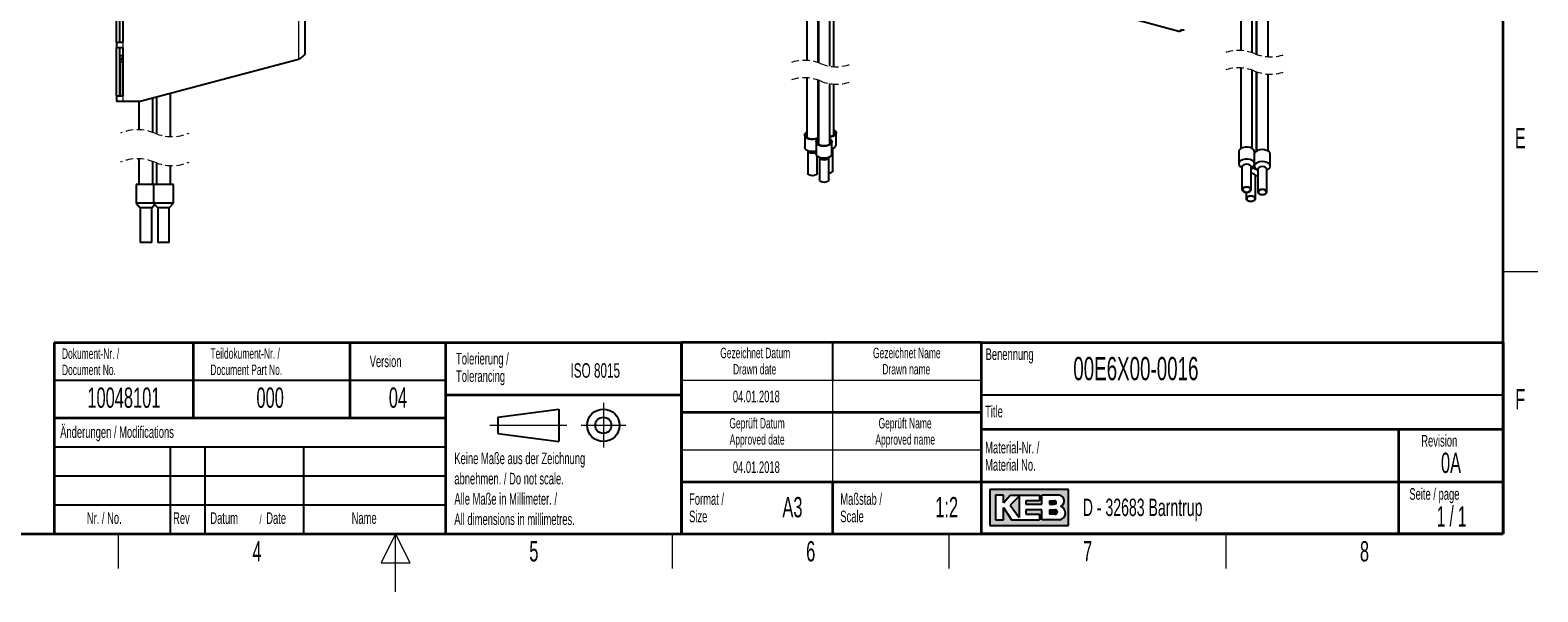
# Model space of a CAD drawing. Header units: millimetres. Extents: x 5 to 418, y 2 to 292.
# Tile 9 of 20: x 154 to 414, y 2 to 99. Entities that reach past the tile are written whole.
import ezdxf

# ---------------------------------------------------------------- set-up
doc = ezdxf.new("R2010")
doc.units = ezdxf.units.MM
doc.linetypes.add('HIDDEN', pattern=[1.905, 1.27, -0.635])
doc.layers.add('SLD-0', color=7, linetype='Continuous')
doc.styles.add('SLDTEXTSTYLE0', font='TXT', dxfattribs={"width": 0.605})
doc.styles.add('SLDTEXTSTYLE1', font='TXT', dxfattribs={"width": 0.563})

msp = doc.modelspace()

# ---------------------------------------------------------------- hatches: boundary and pattern name
at = {"linetype": 'Continuous'}
h = msp.add_hatch(color=7, dxfattribs=at)
h.paths.add_polyline_path([(319.519086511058, 13.45626988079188), (333.083981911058, 13.45626988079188), (333.083981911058, 19.65736492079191), (319.519086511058, 19.65736492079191)], flags=0)
edge = h.paths.add_edge_path(flags=0)
edge.add_arc((331.3188604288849, 15.61738520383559), 1.20464082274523, -81.72003226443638, 70.1709600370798, ccw=False)
edge.add_line((331.4923410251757, 14.42530131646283), (331.480008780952, 14.42519098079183))
edge.add_line((331.480008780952, 14.42519098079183), (328.4331606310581, 14.42519098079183))
edge.add_line((328.4331606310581, 14.42519098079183), (328.4331606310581, 16.16924896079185))
edge.add_line((328.4331606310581, 16.16924896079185), (325.7201815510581, 16.16924896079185))
edge.add_line((325.7201815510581, 16.16924896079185), (325.7201815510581, 15.39411208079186))
edge.add_line((325.7201815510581, 15.39411208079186), (328.0455921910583, 15.39411208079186))
edge.add_line((328.0455921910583, 15.39411208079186), (328.0455921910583, 14.42519098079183))
edge.add_line((328.0455921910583, 14.42519098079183), (323.2009866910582, 14.42519098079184))
edge.add_line((323.2009866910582, 14.42519098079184), (321.8444971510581, 16.55681740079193))
edge.add_line((321.8444971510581, 16.55681740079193), (321.8444971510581, 14.42519098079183))
edge.add_line((321.8444971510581, 14.42519098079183), (320.4880076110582, 14.42519098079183))
edge.add_line((320.4880076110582, 14.42519098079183), (320.4880076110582, 18.68844382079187))
edge.add_line((320.4880076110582, 18.68844382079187), (321.8444971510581, 18.68844382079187))
edge.add_line((321.8444971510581, 18.68844382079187), (321.8444971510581, 17.33195428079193))
edge.add_line((321.8444971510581, 17.33195428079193), (323.0072024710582, 18.68844382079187))
edge.add_line((323.0072024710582, 18.68844382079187), (328.0455921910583, 18.68844382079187))
edge.add_line((328.0455921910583, 18.68844382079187), (328.0455921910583, 17.71952272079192))
edge.add_line((328.0455921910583, 17.71952272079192), (325.7201815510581, 17.71952272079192))
edge.add_line((325.7201815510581, 17.71952272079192), (325.7201815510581, 17.13817006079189))
edge.add_line((325.7201815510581, 17.13817006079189), (328.4331606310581, 17.13817006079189))
edge.add_line((328.4331606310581, 17.13817006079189), (328.4331606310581, 18.68844382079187))
edge.add_line((328.4331606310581, 18.68844382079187), (331.4242487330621, 18.68844382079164))
edge.add_line((331.4242487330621, 18.68844382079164), (331.4256482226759, 18.68844382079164))
edge.add_line((331.4256482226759, 18.68844382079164), (331.4259454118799, 18.68845828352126))
edge.add_arc((331.2860949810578, 17.67430640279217), 1.023749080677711, -64.45894120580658, 82.14849338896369, ccw=False)
msp.add_hatch(color=7, dxfattribs=at).paths.add_polyline_path([(324.5574762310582, 14.81275942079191), (324.557476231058, 18.49465960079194), (323.0072024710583, 16.94438584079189)], flags=0)
h = msp.add_hatch(color=7, dxfattribs=at)
edge = h.paths.add_edge_path(flags=0)
edge.add_line((329.7896501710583, 17.13817006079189), (330.6013652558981, 17.13817006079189))
edge.add_arc((330.6568434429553, 17.42884639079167), 0.2959232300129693, 259.1945394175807, 460.8054605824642)
edge.add_line((330.6013652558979, 17.71952272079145), (329.7896501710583, 17.71952272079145))
edge.add_line((329.7896501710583, 17.71952272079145), (329.7896501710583, 17.13817006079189))
h = msp.add_hatch(color=7, dxfattribs=at)
edge = h.paths.add_edge_path(flags=0)
edge.add_line((329.7896501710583, 15.39411208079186), (330.7588584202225, 15.39411208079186))
edge.add_arc((330.7588584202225, 15.78168052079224), 0.3875684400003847, 270.0000000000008, 450.0000000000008)
edge.add_line((330.7588584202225, 16.16924896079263), (330.7386620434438, 16.16924896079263))
edge.add_line((330.7386620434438, 16.16924896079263), (329.7896501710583, 16.16924896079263))
edge.add_line((329.7896501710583, 16.16924896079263), (329.7896501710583, 15.39411208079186))

# ---------------------------------------------------------------- linework, layer by layer
at = {"color": 7, "linetype": 'Continuous', "lineweight": 18}
for p, q in [((200.2721677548, 241.8177127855), (200.2721677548, 93.8177108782)), ((169.9718141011, 96.8177113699), (169.9718141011, 95.817711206)), ((169.4718140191, 93.5677103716), (169.5509540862, 93.5677103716)), ((169.9971684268, 93.3177117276), (169.5221678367, 93.3177117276)), ((169.9718141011, 87.5677112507), (169.9718141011, 86.5677110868))]:
    msp.add_line(p, q, dxfattribs=at)
at = {"color": 7, "linetype": 'Continuous', "lineweight": 25}
for p, q in [((201.3721677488, 240.7177090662), (201.3721677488, 94.9177108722)), ((362.7977612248, 120.2646783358), (362.7977612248, 95.3656188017)), ((364.757761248, 94.9710241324), (364.757761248, 120.9713986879)), ((365.4839874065, 94.6913531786), (365.4839874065, 121.3906402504)), ((365.508074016, 121.404545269), (365.508074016, 94.6828207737)), ((367.4680740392, 94.2882261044), (367.4680740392, 122.1270113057)), ((287.9375152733, 111.3789475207), (287.9375152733, 93.6544513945)), ((289.8975152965, 93.2598567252), (289.8975152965, 110.2474636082)), ((289.921601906, 110.2335578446), (289.921601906, 93.2513243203)), ((168.8718150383, 96.8177113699), (168.8718150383, 106.8177111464)), ((169.371814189, 106.8177111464), (169.371814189, 96.8177113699)), ((169.9971684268, 106.8177111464), (169.9971684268, 96.8177113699)), ((291.8816019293, 92.6570272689), (291.8816019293, 109.1020739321)), ((292.6078280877, 92.577055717), (292.6078280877, 108.6828327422)), ((336.6389998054, 102.8773731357), (352.0822130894, 98.6981323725)), ((352.0822130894, 98.6981323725), (352.4216242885, 98.8940707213)), ((168.8718150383, 96.8177113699), (168.8718150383, 95.817711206)), ((168.8718150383, 96.8177113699), (169.9718141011, 96.8177113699)), ((169.9971684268, 96.8177113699), (169.9718141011, 96.8177113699)), ((169.9718141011, 95.817711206), (168.8718150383, 95.817711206)), ((168.8718150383, 87.5677112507), (168.8718150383, 95.817711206)), ((169.371814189, 95.817711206), (169.371814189, 94.4427102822)), ((169.9971684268, 94.4427102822), (169.371814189, 94.4427102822)), ((169.4718140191, 87.5677112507), (169.4718140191, 94.4427102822)), ((169.4718140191, 93.8177108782), (169.6423727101, 93.8177108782)), ((169.9718141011, 95.817711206), (169.9971684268, 95.817711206)), ((169.9971684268, 95.817711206), (169.9971684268, 87.5677112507)), ((200.2721677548, 93.8177108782), (172.9721684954, 86.5677110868)), ((169.5221678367, 93.3177117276), (169.5221678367, 87.5677112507)), ((362.7977612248, 92.3656206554), (362.7977612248, 78.4517567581)), ((364.757761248, 78.4517567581), (364.757761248, 91.971025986)), ((365.4839874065, 78.0176859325), (365.4839874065, 91.6913550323)), ((365.508074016, 91.6828196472), (365.508074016, 78.0325155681)), ((367.4680740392, 78.0325155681), (367.4680740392, 91.2882249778)), ((169.5221678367, 90.0552105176), (169.4718140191, 90.0552105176)), ((169.4718140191, 88.5802116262), (169.5221678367, 88.5802116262)), ((287.9375152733, 90.6544526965), (287.9375152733, 80.3337832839)), ((289.8975152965, 80.3337832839), (289.8975152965, 90.2598580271)), ((289.921601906, 90.251322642), (289.921601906, 79.188396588)), ((291.8816019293, 79.188396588), (291.8816019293, 89.6570285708)), ((292.6078280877, 80.7530244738), (292.6078280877, 89.5770570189)), ((168.8718150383, 87.5677112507), (168.8718150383, 86.5677110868)), ((168.8718150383, 87.5677112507), (169.9718141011, 87.5677112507)), ((169.9718141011, 86.5677110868), (168.8718150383, 86.5677110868)), ((169.9971684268, 87.5677112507), (169.9718141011, 87.5677112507)), ((172.9721684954, 86.5677110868), (169.9718141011, 86.5677110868)), ((172.7221679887, 86.5677110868), (172.7221679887, 81.6977694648)), ((175.1721684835, 81.224299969), (175.1721684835, 87.1519595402)), ((175.7596681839, 87.3079821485), (175.7596681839, 80.9935294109)), ((178.209668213, 80.5200636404), (178.209668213, 87.9586227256)), ((287.5575151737, 80.7723721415), (287.5575151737, 78.7043830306)), ((289.8975152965, 81.3167354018), (289.921601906, 81.3019057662)), ((289.8975152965, 81.2109550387), (289.921601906, 81.1924060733)), ((292.9878280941, 79.1236242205), (292.9878280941, 81.1916133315)), ((287.8226768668, 78.2386263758), (288.2734928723, 77.8854628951)), ((288.11751534, 78.0076583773), (288.11751534, 74.2400428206)), ((289.5416018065, 79.6269794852), (289.5416018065, 77.5589963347)), ((289.921601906, 80.3523322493), (289.7943277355, 80.2661975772)), ((289.921601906, 80.2428325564), (289.8791805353, 80.2172144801)), ((292.2616019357, 77.5589963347), (292.2616019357, 79.6269794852)), ((292.2718505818, 78.304704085), (292.2616019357, 78.2968541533)), ((292.2718505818, 78.304704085), (292.7226663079, 78.6578675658)), ((292.4278281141, 74.6592840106), (292.4278281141, 78.4268995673)), ((172.7221679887, 76.6977700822), (172.7221679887, 72.2325179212)), ((175.1721684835, 72.2325179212), (175.1721684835, 76.2243005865)), ((175.7596681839, 75.9935263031), (175.7596681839, 72.2325179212)), ((178.209668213, 72.2325179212), (178.209668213, 75.5200568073)), ((289.7175152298, 74.2400428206), (289.7175152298, 77.1727999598)), ((289.8067634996, 77.09323968), (290.257579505, 76.7400761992)), ((290.1016019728, 76.862265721), (290.1016019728, 73.0946561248)), ((291.5456245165, 76.7400761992), (291.9964401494, 77.09323968)), ((291.7016018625, 73.0946561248), (291.7016018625, 76.862265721)), ((362.4177612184, 77.9073934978), (362.4177612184, 75.8394043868)), ((365.1280739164, 75.7458668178), (365.1280739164, 75.4201631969)), ((365.1377611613, 75.8394043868), (365.1377611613, 77.9073934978)), ((367.8480741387, 75.4201631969), (367.8480741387, 77.4881523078)), ((362.6829230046, 75.3736477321), (362.9777611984, 75.1426797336)), ((362.9777611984, 75.2944629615), (362.9777611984, 71.3750641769)), ((364.5777611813, 75.1426797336), (364.8725994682, 75.3736477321)), ((364.5777611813, 71.3750641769), (364.5777611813, 75.2944629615)), ((365.3039873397, 73.5780458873), (365.5988258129, 73.8090198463)), ((365.3039873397, 69.8104362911), (365.3039873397, 73.7298291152)), ((365.3932356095, 74.9544065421), (365.6880740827, 74.7234385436)), ((365.6880740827, 74.6609728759), (365.4656526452, 74.8299341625)), ((365.6880740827, 74.8752217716), (365.6880740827, 70.9558229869)), ((367.2880739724, 74.7234385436), (367.5829124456, 74.9544065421)), ((367.2880739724, 70.9558229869), (367.2880739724, 74.8752217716)), ((172.24716833, 72.2325179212), (172.24716833, 69.0667364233)), ((173.9471682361, 72.2325179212), (172.24716833, 72.2325179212)), ((175.2846685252, 72.2325179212), (173.9471682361, 72.2325179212)), ((175.2846685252, 72.2325179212), (175.2846685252, 69.0667364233)), ((178.6846683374, 72.2325179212), (175.2846685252, 72.2325179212)), ((178.6846683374, 69.0667364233), (178.6846683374, 72.2325179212)), ((363.70398745, 70.9152024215), (363.70398745, 69.8104362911)), ((172.24716833, 69.0667364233), (172.9471680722, 68.232509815)), ((173.9471682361, 69.0667364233), (172.24716833, 69.0667364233)), ((172.9471680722, 68.232509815), (172.9471680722, 62.2325125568)), ((173.9471682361, 68.232509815), (172.9471680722, 68.232509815)), ((175.2846685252, 69.0667364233), (173.9471682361, 69.0667364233)), ((174.9471684, 68.232509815), (173.9471682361, 68.232509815)), ((174.9471684, 68.232509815), (175.465917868, 68.8507291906)), ((174.9471684, 62.2325125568), (174.9471684, 68.232509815)), ((175.2846685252, 69.0667364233), (175.9846682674, 68.232509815)), ((178.6846683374, 69.0667364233), (175.2846685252, 69.0667364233)), ((175.9846682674, 68.232509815), (175.9846682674, 62.2325125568)), ((177.9846681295, 68.232509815), (175.9846682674, 68.232509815)), ((177.9846681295, 68.232509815), (178.6846683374, 69.0667364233)), ((177.9846681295, 62.2325125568), (177.9846681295, 68.232509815)), ((173.9471682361, 62.2325125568), (172.9471680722, 62.2325125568)), ((174.9471684, 62.2325125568), (173.9471682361, 62.2325125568)), ((177.9846681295, 62.2325125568), (175.9846682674, 62.2325125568))]:
    msp.add_line(p, q, dxfattribs=at)
at = {"color": 7, "linetype": 'Continuous', "lineweight": 25, "flags": 128}
for points in [[(169.4718140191, 92.8900260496), (169.4828315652, 92.8732492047), (169.5221678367, 92.8177107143)], [(289.8791805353, 80.2172144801), (289.5148225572, 80.0670346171), (289.0857372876, 79.9932857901), (288.6384223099, 80.0039669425), (288.2213514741, 80.0979157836), (287.8797207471, 80.2649518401), (287.6505513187, 80.4869731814), (287.5586770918, 80.7399233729), (287.6140539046, 80.9963902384), (287.8106810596, 81.2285801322), (287.9375152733, 81.3167354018)], [(289.7943277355, 80.2661975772), (289.4415617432, 80.123599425), (289.0255883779, 80.059256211), (288.5965794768, 80.0809224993), (288.2062804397, 80.1859935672), (287.9017666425, 80.361785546), (287.7197672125, 80.5870970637), (287.6822337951, 80.8347603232), (287.7936937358, 81.0748955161), (287.9375152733, 81.2109550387)], [(292.6078280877, 81.7359765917), (292.6656224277, 81.6990276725), (292.8947919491, 81.4770063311), (292.9866663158, 81.2240561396), (292.9312894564, 80.9675892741), (292.7346623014, 80.7353993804), (292.4180925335, 80.5526515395), (292.0158854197, 80.439140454), (291.8816019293, 80.4202875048)], [(292.6078280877, 81.6301962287), (292.6435766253, 81.602199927), (292.8255760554, 81.3768824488), (292.8631094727, 81.1292251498), (292.7516497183, 80.8890839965), (292.5046405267, 80.6854387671), (292.1518747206, 80.542840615), (291.8816019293, 80.4909249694)], [(289.5416018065, 78.0068179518), (289.5148225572, 77.9990455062), (289.0857372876, 77.9253026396), (288.6384223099, 77.935983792), (288.2213514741, 78.0299326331), (287.8797207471, 78.1969686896), (287.6505513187, 78.4189900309), (287.5586770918, 78.6719402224), (287.5575151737, 78.7043830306)], [(291.8816019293, 80.1713487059), (291.9393962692, 80.1343997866), (292.1685657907, 79.9123784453), (292.2604402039, 79.6594282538), (292.2050632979, 79.4029613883), (292.008436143, 79.1707714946), (291.6918663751, 78.9880176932), (291.2896592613, 78.8745066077), (290.845399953, 78.8425406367), (290.4072311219, 78.8955768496), (290.0226351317, 79.0278753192), (289.7332884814, 79.2250951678), (289.5705469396, 79.4658621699), (289.5520460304, 79.7240933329), (289.6797903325, 79.9717983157), (289.9399366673, 80.1821371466)], [(291.8816019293, 80.0655683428), (291.91735056, 80.0375660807), (292.0993499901, 79.812254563), (292.1368834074, 79.5645913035), (292.025423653, 79.3244561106), (291.7784143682, 79.1208108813), (291.4256485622, 78.9782127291), (291.0096750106, 78.9138695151), (290.5806662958, 78.9355358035), (290.1903670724, 79.0406009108), (289.8858532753, 79.2163928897), (289.7038538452, 79.4417103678), (289.6663204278, 79.6893676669), (289.7777803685, 79.9295088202), (289.921601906, 80.0655683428)], [(364.7394264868, 78.4625511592), (364.3750685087, 78.6127310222), (363.9459832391, 78.6864738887), (363.4986684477, 78.6757927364), (363.0815976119, 78.5818438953), (362.7399668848, 78.4148078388), (362.5107973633, 78.1927864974), (362.4189229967, 77.9398363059), (362.4177612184, 77.9073934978)], [(367.8480741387, 77.4881523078), (367.7915354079, 77.7121704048), (367.5949082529, 77.9443602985), (367.2783386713, 78.1271140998), (366.8761313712, 78.2406251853), (366.4318722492, 78.2725911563), (365.9937032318, 78.2195549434), (365.6091072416, 78.0872564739), (365.3197605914, 77.8900366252), (365.1570190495, 77.6492696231), (365.1377611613, 77.5816898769)], [(292.2616019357, 77.5589963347), (292.2050632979, 77.3349722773), (292.008436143, 77.1027883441), (291.6918663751, 76.9200345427), (291.2896592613, 76.8065234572), (290.845399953, 76.7745574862), (290.4072311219, 76.8275936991), (290.0226351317, 76.9598921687), (289.7332884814, 77.1571060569), (289.5705469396, 77.3978790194), (289.5416018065, 77.5589963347)], [(364.7394264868, 76.3945620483), (364.3750685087, 76.5447419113), (363.9459832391, 76.6184907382), (363.4986684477, 76.6078095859), (363.0815976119, 76.5138607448), (362.7399668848, 76.3468246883), (362.5107973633, 76.1247973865), (362.4189229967, 75.8718531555), (362.4742998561, 75.6153862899), (362.670927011, 75.3831963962), (362.6829230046, 75.3736477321)], [(364.3434467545, 75.6210248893), (364.0839080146, 75.7211368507), (363.7777612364, 75.7562916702), (363.4716144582, 75.7211368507), (363.2120758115, 75.6210248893), (363.0386575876, 75.4711966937), (362.9777611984, 75.2944629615)], [(364.5777611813, 75.2944629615), (364.5168647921, 75.4711966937), (364.3434467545, 75.6210248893)], [(367.5829124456, 74.9544065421), (367.7550379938, 75.1347701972), (367.8469122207, 75.3877203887), (367.7915354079, 75.6441872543), (367.5949082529, 75.876377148), (367.2783386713, 76.0591249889), (366.8761313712, 76.1726360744), (366.4318722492, 76.2046020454), (365.9937032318, 76.1515658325), (365.6091072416, 76.0192673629), (365.3197605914, 75.8220534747), (365.1570190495, 75.5812805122), (365.1385181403, 75.3230493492), (365.2662624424, 75.0753443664), (365.3932356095, 74.9544065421)], [(289.483200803, 73.9134808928), (289.2236620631, 73.8133689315), (288.9175150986, 73.778214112), (288.6113685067, 73.8133689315), (288.3518297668, 73.9134808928), (288.178411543, 74.0633090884), (288.11751534, 74.2400428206)], [(289.7175152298, 74.2400428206), (289.6566190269, 74.0633090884), (289.483200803, 73.9134808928)], [(291.7016018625, 73.0946561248), (291.6407054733, 72.9179223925), (291.4672874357, 72.768094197), (291.2077486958, 72.6679822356), (290.9016019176, 72.6328274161), (290.5954551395, 72.6679822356), (290.3359163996, 72.768094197), (290.1624981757, 72.9179223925), (290.1016019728, 73.0946561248)], [(292.4278281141, 74.6592840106), (292.3669317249, 74.4825502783), (292.193513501, 74.3327220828), (291.9339748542, 74.2326101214), (291.7016018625, 74.1994222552)], [(365.0696729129, 74.0563970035), (364.810134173, 74.1565089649), (364.5777611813, 74.1896908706)], [(365.3039873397, 73.7298291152), (365.2430911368, 73.9065628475), (365.0696729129, 74.0563970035)], [(365.5988258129, 73.8090198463), (365.6723008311, 73.8728862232), (365.6880740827, 73.8885801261)], [(367.2880739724, 74.8752217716), (367.2271777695, 75.0519555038), (367.0537595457, 75.2017836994), (366.7942208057, 75.3018956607), (366.4880742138, 75.3370504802), (366.1819272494, 75.3018956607), (365.9223885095, 75.2017836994), (365.7489702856, 75.0519555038), (365.6880740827, 74.8752217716)], [(364.5168647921, 71.5517979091), (364.3434467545, 71.7016261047), (364.0839080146, 71.801738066), (363.7777612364, 71.8368928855), (363.4716144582, 71.801738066), (363.2120758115, 71.7016261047), (363.0386575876, 71.5517979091), (362.9777611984, 71.3750641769), (363.0386575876, 71.1983304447), (363.2120758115, 71.0485022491), (363.4716144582, 70.9483902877), (363.7777612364, 70.9132354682), (364.0839080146, 70.9483902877), (364.3434467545, 71.0485022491), (364.5168647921, 71.1983304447), (364.5777611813, 71.3750641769), (364.5168647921, 71.5517979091)], [(364.4429544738, 71.5341251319), (364.286878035, 71.6689746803), (364.0532933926, 71.7590730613), (363.7777612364, 71.7907112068), (363.5022290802, 71.7590730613), (363.2686443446, 71.6689746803), (363.112567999, 71.5341251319), (363.0577612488, 71.3750641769), (363.112567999, 71.2160032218), (363.2686443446, 71.081159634), (363.5022290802, 70.9910552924), (363.7777612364, 70.959417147), (364.0532933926, 70.9910552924), (364.286878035, 71.081159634), (364.4429544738, 71.2160032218), (364.4977613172, 71.3750641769), (364.4429544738, 71.5341251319)], [(365.2430911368, 69.9871700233), (365.0696729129, 70.1369982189), (364.810134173, 70.2371101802), (364.5039873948, 70.2722649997), (364.1978406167, 70.2371101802), (363.9383018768, 70.1369982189), (363.7648838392, 69.9871700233), (363.70398745, 69.8104362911), (363.7648838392, 69.6337025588), (363.9383018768, 69.4838743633), (364.1978406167, 69.3837624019), (364.5039873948, 69.3486075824), (364.810134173, 69.3837624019), (365.0696729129, 69.4838743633), (365.2430911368, 69.6337025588), (365.3039873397, 69.8104362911), (365.2430911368, 69.9871700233)], [(365.1691806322, 69.9694972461), (365.0131043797, 70.104340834), (364.7795193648, 70.1944451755), (364.5039873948, 70.2260833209), (364.2284552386, 70.1944451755), (363.9948704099, 70.104340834), (363.8387941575, 69.9694972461), (363.7839873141, 69.8104362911), (363.8387941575, 69.651375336), (363.9948704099, 69.5165257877), (364.2284552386, 69.4264274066), (364.5039873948, 69.3947892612), (364.7795193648, 69.4264274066), (365.0131043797, 69.5165257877), (365.1691806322, 69.651375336), (365.2239874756, 69.8104362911), (365.1691806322, 69.9694972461)], [(365.7489702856, 70.7790892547), (365.9223885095, 70.6292610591), (366.1819272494, 70.5291490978), (366.4880742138, 70.4939942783), (366.7942208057, 70.5291490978), (367.0537595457, 70.6292610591), (367.2271777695, 70.7790892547), (367.2880739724, 70.9558229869), (367.2271777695, 71.1325567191), (367.0537595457, 71.2823849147), (366.7942208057, 71.3824968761), (366.4880742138, 71.4176516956), (366.1819272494, 71.3824968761), (365.9223885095, 71.2823849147), (365.7489702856, 71.1325567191), (365.6880740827, 70.9558229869), (365.7489702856, 70.7790892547)], [(365.8228807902, 70.7967620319), (365.9789570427, 70.661918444), (366.2125420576, 70.5718141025), (366.4880742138, 70.540175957), (366.7636059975, 70.5718141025), (366.9971910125, 70.661918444), (367.1532672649, 70.7967620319), (367.2080741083, 70.9558229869), (367.1532672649, 71.114883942), (366.9971910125, 71.2497334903), (366.7636059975, 71.3398318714), (366.4880742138, 71.3714700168), (366.2125420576, 71.3398318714), (365.9789570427, 71.2497334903), (365.8228807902, 71.114883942), (365.7680739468, 70.9558229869), (365.8228807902, 70.7967620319)]]:
    msp.add_lwpolyline(points, dxfattribs=at)
at = {"color": 7, "linetype": 'Continuous', "lineweight": 25}
for centre, radius, start, end in [((170.6221703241, 93.3177100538), 1.100002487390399, 124.6235661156, 179.9999128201), ((292.1085157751, 79.3159623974), 0.9001022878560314, 279.7922613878, 347.6616211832), ((364.4854701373, 77.8598486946), 0.6540214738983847, 4.1688564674, 67.151256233), ((288.9185780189, 78.8125929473), 1.129471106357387, 235.1703008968, 303.4773067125), ((290.9016020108, 77.6598800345), 1.122855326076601, 235.00129883, 304.99870117), ((364.5331900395, 75.8485165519), 0.5836944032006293, 305.555044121, 69.3089024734), ((364.5382142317, 73.0680569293), 1.991068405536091, 62.2380316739, 88.8619063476)]:
    msp.add_arc(centre, radius, start, end, dxfattribs=at)
at = {"color": 7, "linetype": 'HIDDEN', "lineweight": 18}
for centre, radius, start, end in [((287.5175934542, 86.5035661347), 7.163203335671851, 67.380135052, 112.619864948), ((362.3778394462, 88.2147349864), 7.163203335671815, 67.380135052, 112.619864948), ((367.8879958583, 101.4391103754), 7.163203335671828, 247.380135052, 292.619864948), ((293.0277498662, 99.7279415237), 7.163203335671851, 247.380135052, 292.619864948), ((362.3778394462, 85.2147349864), 7.163203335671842, 67.380135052, 112.619864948), ((367.8879958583, 98.4391103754), 7.163203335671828, 247.380135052, 292.619864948), ((287.5175934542, 83.5035661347), 7.163203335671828, 67.380135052, 112.619864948), ((293.0277498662, 96.7279415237), 7.163203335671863, 247.380135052, 292.619864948), ((172.5065432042, 74.0064149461), 7.694375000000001, 67.380135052, 112.619864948), ((178.4252932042, 88.2114149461), 7.694375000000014, 247.380135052, 292.619864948), ((172.5065432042, 69.0064149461), 7.694375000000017, 67.380135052, 112.619864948), ((178.4252932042, 83.2114149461), 7.694375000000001, 247.380135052, 292.619864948)]:
    msp.add_arc(centre, radius, start, end, dxfattribs=at)
at = {"color": 7, "linetype": 'Continuous', "lineweight": 25}
for points, knots in [([(352.0822130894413, 98.69813237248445), (352.1807584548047, 98.7178235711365), (352.3626098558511, 98.75416086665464), (352.530425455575, 98.8327288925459), (352.6073016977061, 98.86872086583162)], [0, 0, 0, 0, 0.5419005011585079, 1, 1, 1, 1]), ([(353.0056268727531, 98.94506845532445), (352.9499409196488, 98.91565200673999), (352.8156149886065, 98.84469350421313), (352.6092369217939, 98.8538121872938), (352.4803198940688, 98.88979955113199), (352.4357669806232, 98.90223655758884)], [0, 0, 0, 0, 0.3166567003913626, 0.763840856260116, 1, 1, 1, 1]), ([(201.3721677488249, 94.91771087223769), (201.3509383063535, 94.8203110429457), (201.3026552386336, 94.59879026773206), (201.0177268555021, 94.32887019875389), (200.6707343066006, 94.07018454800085), (200.4061059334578, 93.9025545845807), (200.2721677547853, 93.81771087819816)], [0, 0, 0, 0, 0.1828108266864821, 0.415774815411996, 0.7043020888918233, 0.9999999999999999, 0.9999999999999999, 0.9999999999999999, 0.9999999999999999])]:
    msp.add_open_spline(points, degree=3, knots=knots, dxfattribs=at)
at = {"layer": 'SLD-0', "lineweight": 35}
for p, q in [((408, 12), (408, 282.5)), ((158.116731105, 45.0000000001), (225.616731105, 45.0000000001)), ((158.116731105, 45.0000000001), (158.116731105, 32.0000000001)), ((182.116731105, 45.0000000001), (182.116731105, 32.0000000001)), ((209.116731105, 45.0000000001), (209.116731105, 32.0000000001)), ((225.616731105, 45.0000000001), (225.616731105, 32.0000000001)), ((225.616731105, 45), (266.3304509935, 45)), ((225.616731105, 45), (225.616731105, 36)), ((266.3304509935, 12), (266.3304509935, 45)), ((266.3304509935, 45), (266.3304509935, 12)), ((318, 45), (266.3304509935, 45)), ((318, 45), (318, 12)), ((318, 45), (318, 40.1053465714)), ((318, 45), (408, 45)), ((318, 45), (318, 12)), ((408, 45), (408, 12)), ((225.616731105, 36), (266.3304509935, 36)), ((225.616731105, 36), (225.616731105, 12)), ((158.116731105, 31.9999999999), (158.116731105, 12)), ((158.116731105, 31.9999999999), (225.616731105, 31.9999999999)), ((225.616731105, 31.9999999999), (225.616731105, 12)), ((266.3304509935, 33), (318, 33)), ((408, 30), (318, 30)), ((390, 12), (390, 30)), ((266.3304509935, 21), (318, 21)), ((292.3304509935, 21), (292.3304509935, 12)), ((318, 21), (390, 21)), ((390, 21), (408, 21)), ((26, 12), (408, 12)), ((158.116731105, 12), (225.616731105, 12)), ((225.616731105, 12), (266.3304509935, 12)), ((266.3304509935, 12), (318, 12)), ((408, 12), (318, 12))]:
    msp.add_line(p, q, dxfattribs=at)
at = {"layer": 'SLD-0', "lineweight": 18}
for p, q in [((408, 57.25), (414, 57.25)), ((266.3304509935, 38.5), (318, 38.5)), ((292.3304509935, 38.5), (292.3304509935, 33)), ((252.8396209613, 34.5746449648), (252.8396209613, 26.8746449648)), ((292.3304509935, 33), (292.3304509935, 26.5)), ((233.2396209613, 30.7246449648), (246.5396209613, 30.7246449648)), ((248.9896209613, 30.7246449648), (256.6896209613, 30.7246449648)), ((266.3304509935, 26.5), (318, 26.5)), ((292.3304509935, 26.5), (292.3304509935, 21)), ((169.25, 6), (169.25, 12)), ((217, 12), (214.5, 7)), ((217, 2), (217, 12)), ((219.5, 7), (217, 12)), ((264.75, 6), (264.75, 12)), ((312.5, 6), (312.5, 12)), ((360.25, 6), (360.25, 12)), ((214.5, 7), (219.5, 7))]:
    msp.add_line(p, q, dxfattribs=at)
at = {"layer": 'SLD-0'}
for p, q in [((292.3304509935, 45), (292.3304509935, 38.5)), ((158.116731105, 38.5000000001), (225.616731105, 38.5000000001)), ((318, 36), (408, 36)), ((158.116731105, 27), (225.616731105, 27)), ((178.116731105, 27), (178.116731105, 12)), ((184.116731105, 27), (184.116731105, 12)), ((201.116731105, 27), (201.116731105, 12)), ((158.116731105, 22), (225.616731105, 22)), ((331.4242487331, 18.6884438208), (331.4256482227, 18.6884438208)), ((331.4256482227, 18.6884438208), (331.4259454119, 18.6884582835)), ((158.116731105, 17), (225.616731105, 17)), ((331.480008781, 14.4251909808), (331.4923410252, 14.4253013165))]:
    msp.add_line(p, q, dxfattribs=at)
at = {"layer": 'SLD-0', "lineweight": 25}
for p, q in [((158.116731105, 32.0000000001), (225.616731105, 32.0000000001)), ((234.6396209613, 32.1246449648), (245.1396209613, 33.5246449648)), ((234.6396209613, 32.1246449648), (234.6396209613, 29.3246449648)), ((245.1396209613, 33.5246449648), (245.1396209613, 27.9246449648)), ((234.6396209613, 29.3246449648), (245.1396209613, 27.9246449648))]:
    msp.add_line(p, q, dxfattribs=at)
at = {"layer": 'SLD-0', "linetype": 'Continuous'}
for p, q in [((333.0839819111, 19.6573649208), (319.5190865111, 19.6573649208)), ((319.5190865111, 19.6573649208), (319.5190865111, 13.4562698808)), ((321.8444971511, 18.6884438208), (320.4880076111, 18.6884438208)), ((320.4880076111, 18.6884438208), (320.4880076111, 14.4251909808)), ((321.8444971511, 17.3319542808), (323.0072024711, 18.6884438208)), ((321.8444971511, 17.3319542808), (321.8444971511, 18.6884438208)), ((323.0072024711, 18.6884438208), (328.0455921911, 18.6884438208)), ((324.5574762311, 18.4946596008), (323.0072024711, 16.9443858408)), ((324.5574762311, 18.4946596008), (324.5574762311, 14.8127594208)), ((328.0455921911, 18.6884438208), (328.0455921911, 17.7195227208)), ((331.4242487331, 18.6884438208), (328.4331606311, 18.6884438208)), ((328.4331606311, 17.1381700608), (328.4331606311, 18.6884438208)), ((331.4242487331, 18.6884438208), (331.4256482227, 18.6884438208)), ((331.4256482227, 18.6884438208), (331.4259454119, 18.6884582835)), ((333.0839819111, 13.4562698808), (333.0839819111, 19.6573649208)), ((321.8444971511, 14.4251909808), (321.8444971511, 16.5568174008)), ((321.8444971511, 16.5568174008), (323.2009866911, 14.4251909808)), ((323.0072024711, 16.9443858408), (324.5574762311, 14.8127594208)), ((325.7201815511, 17.7195227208), (325.7201815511, 17.1381700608)), ((328.0455921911, 17.7195227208), (325.7201815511, 17.7195227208)), ((325.7201815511, 17.1381700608), (328.4331606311, 17.1381700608)), ((325.7201815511, 16.1692489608), (325.7201815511, 15.3941120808)), ((328.4331606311, 16.1692489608), (325.7201815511, 16.1692489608)), ((328.4331606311, 14.4251909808), (328.4331606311, 16.1692489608)), ((329.7896501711, 17.7195227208), (330.6013652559, 17.7195227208)), ((329.7896501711, 17.7195227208), (329.7896501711, 17.1381700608)), ((329.7896501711, 17.1381700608), (330.6013652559, 17.1381700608)), ((329.7896501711, 16.1692489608), (330.7588584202, 16.1692489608)), ((329.7896501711, 16.1692489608), (329.7896501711, 15.3941120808)), ((330.7386620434, 16.1692489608), (330.7588584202, 16.1692489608)), ((319.5190865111, 13.4562698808), (333.0839819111, 13.4562698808)), ((320.4880076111, 14.4251909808), (321.8444971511, 14.4251909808)), ((323.2009866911, 14.4251909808), (328.0455921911, 14.4251909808)), ((325.7201815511, 15.3941120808), (328.0455921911, 15.3941120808)), ((328.0455921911, 15.3941120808), (328.0455921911, 14.4251909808)), ((331.480008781, 14.4251909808), (328.4331606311, 14.4251909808)), ((330.7588584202, 15.3941120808), (329.7896501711, 15.3941120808)), ((331.480008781, 14.4251909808), (331.4923410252, 14.4253013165))]:
    msp.add_line(p, q, dxfattribs=at)
at = {"layer": 'SLD-0', "lineweight": 25}
for radius in [2.799999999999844, 1.400000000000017]:
    msp.add_circle((252.8396209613, 30.7246449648), radius, dxfattribs=at)
at = {"layer": 'SLD-0', "linetype": 'Continuous'}
for centre, radius, start, end in [((331.2860949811, 17.6743064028), 1.023749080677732, 295.5410587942, 82.148493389), ((330.656843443, 17.4288463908), 0.2959232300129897, 259.1945394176, 100.8054605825), ((330.7588584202, 15.7816805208), 0.3875684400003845, 270, 90), ((331.3188604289, 15.6173852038), 1.204640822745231, 278.2799677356, 70.1709600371)]:
    msp.add_arc(centre, radius, start, end, dxfattribs=at)

# ---------------------------------------------------------------- texts
at = {"layer": 'SLD-0'}
for s, insert, char_height, attachment_point, style in [('E', (410.9815679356, 82.0010772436), 3.5, 2, 'SLDTEXTSTYLE0'), ('Gezeichnet Datum', (279.0254468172, 44.103942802), 1.8, 2, 'SLDTEXTSTYLE0'), ('Gezeichnet Name', (305.1708434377, 44.1039425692), 1.8, 2, 'SLDTEXTSTYLE0'), ('Dokument-Nr. /', (159.4706948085, 43.9891162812), 1.8, 1, 'SLDTEXTSTYLE0'), ('Teildokument-Nr. /', (185.0721201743, 44.0073193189), 1.8, 1, 'SLDTEXTSTYLE0'), ('Version', (212.5452394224, 42.7601484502), 2, 1, 'SLDTEXTSTYLE0'), ('Tolerierung /', (227.4390961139, 43.2172116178), 2, 1, 'SLDTEXTSTYLE0'), ('Benennung', (318.7636716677, 43.9908879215), 2, 1, 'SLDTEXTSTYLE0'), ('00E6X00-0016', (333.8826865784, 42.5045188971), 4, 1, 'SLDTEXTSTYLE0'), ('Document No.', (159.4706948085, 41.189116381), 1.8, 1, 'SLDTEXTSTYLE0'), ('Document Part No.', (185.0721201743, 41.2073194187), 1.8, 1, 'SLDTEXTSTYLE0'), ('Tolerancing', (227.4390961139, 40.2172115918), 2, 1, 'SLDTEXTSTYLE0'), ('ISO 8015', (247.1715762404, 41.4342036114), 2.5, 1, 'SLDTEXTSTYLE0'), ('Drawn date', (278.9302899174, 41.3039429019), 1.8, 2, 'SLDTEXTSTYLE0'), ('Drawn name', (305.0870934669, 41.303942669), 1.8, 2, 'SLDTEXTSTYLE0'), ('10048101', (170.1557203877, 37.2429898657), 3.5, 2, 'SLDTEXTSTYLE0'), ('000', (195.3766861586, 37.2429898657), 3.5, 2, 'SLDTEXTSTYLE0'), ('04', (217.4155061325, 37.2527124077), 3.5, 2, 'SLDTEXTSTYLE0'), ('04.01.2018', (279.2203041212, 36.6989570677), 2, 2, 'SLDTEXTSTYLE0'), ('F', (410.9536166, 37.0010772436), 3.5, 2, 'SLDTEXTSTYLE0'), ('Title', (318.6797653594, 34.1107265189), 2, 1, 'SLDTEXTSTYLE0'), ('Geprüft Datum', (279.349366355, 31.9851255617), 1.8, 2, 'SLDTEXTSTYLE0'), ('Geprüft Name', (304.8761939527, 31.9851255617), 1.8, 2, 'SLDTEXTSTYLE0'), ('Änderungen / Modifications', (159.1698388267, 30.5619096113), 2, 1, 'SLDTEXTSTYLE0'), ('Approved date', (279.3620221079, 29.1851256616), 1.8, 2, 'SLDTEXTSTYLE0'), ('Approved name', (304.900256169, 29.1851256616), 1.8, 2, 'SLDTEXTSTYLE0'), ('Revision', (393.8965220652, 29.0591225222), 2, 1, 'SLDTEXTSTYLE0'), ('Keine Maße aus der Zeichnung', (227.1404191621, 26.0307047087), 2, 1, 'SLDTEXTSTYLE0'), ('Material-Nr. /', (318.6797653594, 27.8878268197), 2, 1, 'SLDTEXTSTYLE0'), ('0A', (399.0228237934, 26.0023621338), 3.5, 2, 'SLDTEXTSTYLE0'), ('04.01.2018', (279.2203041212, 24.5048723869), 2, 2, 'SLDTEXTSTYLE0'), ('Material No.', (318.6797653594, 24.8878267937), 2, 1, 'SLDTEXTSTYLE0'), ('abnehmen. / Do not scale.', (227.1404191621, 22.5307046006), 2, 1, 'SLDTEXTSTYLE0'), ('Alle Maße in Millimeter. /', (227.1404191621, 19.0307044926), 2, 1, 'SLDTEXTSTYLE0'), ('Format /', (267.6250939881, 19.0115942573), 2, 1, 'SLDTEXTSTYLE0'), ('A3', (285.4514616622, 18.3608999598), 3.5, 2, 'SLDTEXTSTYLE0'), ('Maßstab /', (293.7028556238, 19.0115944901), 2, 1, 'SLDTEXTSTYLE0'), ('1:2', (312.0463964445, 18.3609001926), 3.5, 2, 'SLDTEXTSTYLE0'), ('Seite / page', (391.8390568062, 19.8830679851), 2, 1, 'SLDTEXTSTYLE0'), ('Nr. / No.', (163.7531858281, 15.7243863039), 2, 1, 'SLDTEXTSTYLE0'), ('Rev', (178.6350602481, 15.7243863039), 2, 1, 'SLDTEXTSTYLE0'), ('Datum', (185.0629406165, 15.7243863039), 2, 1, 'SLDTEXTSTYLE0'), ('Date', (194.7021767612, 15.7243863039), 2, 1, 'SLDTEXTSTYLE0'), ('Name', (209.4275491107, 15.7290047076), 2, 1, 'SLDTEXTSTYLE0'), ('All dimensions in millimetres.', (227.1404191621, 15.5307043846), 2, 1, 'SLDTEXTSTYLE0'), ('Size', (267.6250939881, 16.0115942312), 2, 1, 'SLDTEXTSTYLE0'), ('Scale', (293.7028556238, 16.011594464), 2, 1, 'SLDTEXTSTYLE0'), ('D - 32683 Barntrup', (335.5202035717, 18.0786992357), 3, 1, 'SLDTEXTSTYLE0'), ('1 / 1', (399.1297679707, 16.7706515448), 3.5, 2, 'SLDTEXTSTYLE1'), ('/', (193.5459265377, 15.2242968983), 1.5, 1, 'SLDTEXTSTYLE0'), ('4', (193.1027123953, 10.7429955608), 3.5, 2, 'SLDTEXTSTYLE0'), ('5', (240.8527123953, 10.7429955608), 3.5, 2, 'SLDTEXTSTYLE0'), ('6', (288.6027123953, 10.7429955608), 3.5, 2, 'SLDTEXTSTYLE0'), ('7', (336.3527123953, 10.7429955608), 3.5, 2, 'SLDTEXTSTYLE0'), ('8', (384.1027123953, 10.7429955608), 3.5, 2, 'SLDTEXTSTYLE0')]:
    msp.add_mtext(s, dxfattribs=dict(at, insert=insert, char_height=char_height, attachment_point=attachment_point, style=style))

doc.saveas('drawing.dxf')
